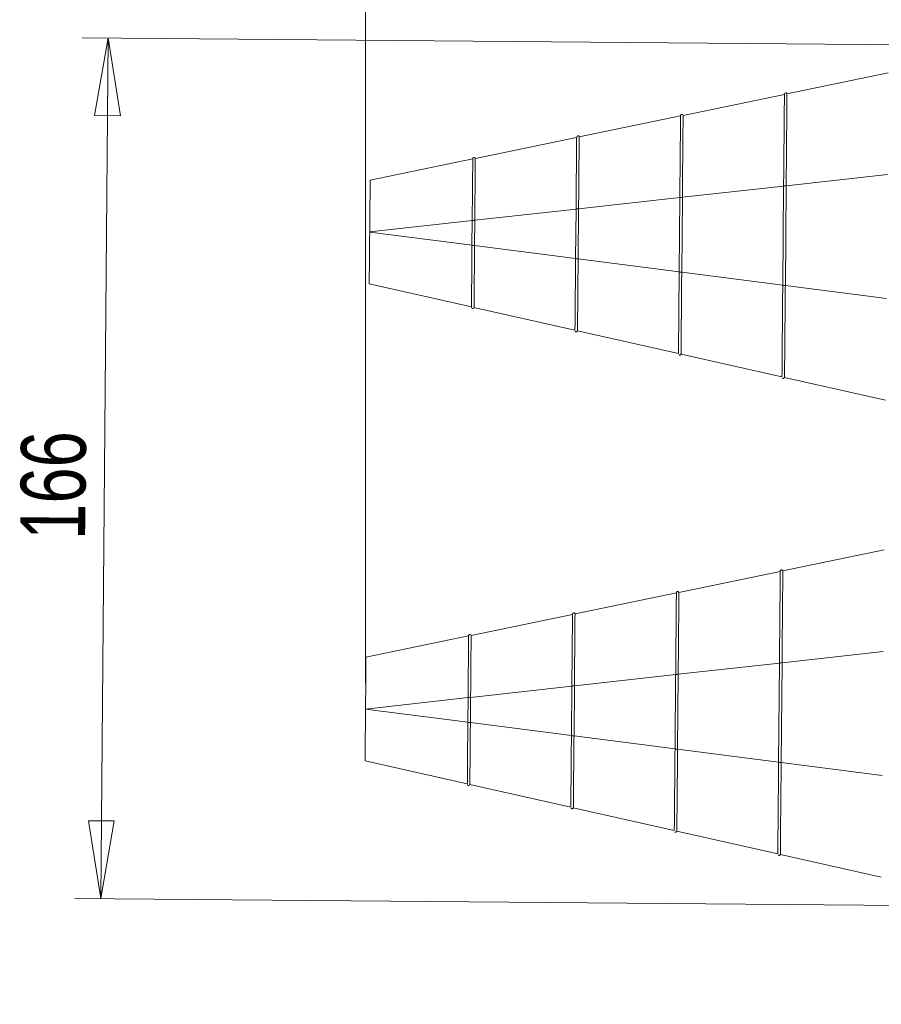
# Model space of a CAD drawing. Header units: millimetres. Extents: x 0 to 2100, y 0 to 1485.
# Tile 52 of 65: x 973 to 1139, y 284 to 474. Entities that reach past the tile are written whole.
import ezdxf

# ---------------------------------------------------------------- set-up
doc = ezdxf.new("R2010")
doc.units = ezdxf.units.MM
doc.header["$LTSCALE"] = 5
doc.styles.add('SLDTEXTSTYLE1', font='TXT', dxfattribs={"width": 0.75})
doc.dimstyles.new('SLDDIMSTYLE0', dxfattribs={"dimtxt": 12.5, "dimasz": 15, "dimexe": 0, "dimexo": 0.0625, "dimgap": 3.125, "dimtad": 1, "dimdec": 0, "dimrnd": 1e-09, "dimzin": 12, "dimdsep": 46, "dimtxsty": 'SLDTEXTSTYLE1', "dimblk1": 'CLOSED', "dimblk2": 'CLOSED', "dimsah": 1, "dimcen": 0.09, "dimadec": 0, "dimazin": 3, "dimtfac": 1, "dimtofl": 0, "dimtmove": 0, "dimatfit": 3, "dimldrblk": 'CLOSED', "dimfxl": 0, "dimfrac": 2, "dimtolj": 1, "dimtzin": 12, "dimarcsym": 0})

# ---------------------------------------------------------------- blocks, each defined once
blk = doc.blocks.new('_CLOSED')
at = {"color": 0, "linetype": 'ByBlock', "lineweight": -2}
for p, q in [((-1, 0.166667), (0, 0)), ((-1, 0.166667), (-1, -0.166667)), ((0, 0), (-1, -0.166667)), ((0, 0), (-1, 0))]:
    blk.add_line(p, q, dxfattribs=at)
blk = doc.blocks.new('_D_1')
at = {"color": 7, "linetype": 'Continuous', "lineweight": 0}
for p, q in [((1039.24, 346.43), (1039.24, 589.59)), ((1743.54, 289.48), (1743.54, 589.59)), ((1743.54, 584.59), (1039.24, 584.59))]:
    blk.add_line(p, q, dxfattribs=at)
at = {"color": 7, "linetype": 'Continuous', "lineweight": 0, "xscale": 15, "yscale": 15, "rotation": 180.0000000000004}
blk.add_blockref('_CLOSED', (1039.24, 584.59), dxfattribs=at)
at = {"color": 7, "linetype": 'Continuous', "lineweight": 0, "xscale": 15, "yscale": 15}
blk.add_blockref('_CLOSED', (1743.54, 584.59), dxfattribs=at)
at = {"color": 7, "linetype": 'Continuous', "lineweight": 0, "insert": (1377.54, 600.7), "char_height": 12.5, "attachment_point": 1, "style": 'SLDTEXTSTYLE1'}
blk.add_mtext('704', dxfattribs=at)
blk = doc.blocks.new('_D_2')
at = {"color": 7, "linetype": 'Continuous', "lineweight": 0}
for p, q in [((1160.36, 469.37), (984.61, 470.9)), ((988.16, 304.87), (989.61, 470.86)), ((1158.92, 303.38), (983.16, 304.91))]:
    blk.add_line(p, q, dxfattribs=at)
at = {"color": 7, "linetype": 'Continuous', "lineweight": 0, "xscale": 15, "yscale": 15}
for p, rotation in [((989.61, 470.86), 89.50000000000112), ((988.16, 304.87), 269.5000000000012)]:
    blk.add_blockref('_CLOSED', p, dxfattribs=dict(at, rotation=rotation))
at = {"color": 7, "linetype": 'Continuous', "lineweight": 0, "insert": (972.65, 374.15), "char_height": 12.5, "attachment_point": 1, "rotation": 89.5, "style": 'SLDTEXTSTYLE1'}
blk.add_mtext('166', dxfattribs=at)

msp = doc.modelspace()

# ---------------------------------------------------------------- linework, layer by layer
at = {"color": 7, "linetype": 'Continuous', "lineweight": 15}
for p, q in [((1140.07, 464.09), (1120.53, 460.05)), ((1120.04, 459.95), (1100.49, 455.9)), ((1120.53, 460.05), (1120.53, 460.05)), ((1100, 455.8), (1080.45, 451.76)), ((1100.49, 455.9), (1100.49, 455.9)), ((1079.96, 451.66), (1060.42, 447.61)), ((1080.45, 451.76), (1080.45, 451.76)), ((1059.93, 447.51), (1040.13, 443.42)), ((1060.42, 447.61), (1060.42, 447.61)), ((1060.42, 447.61), (1060.42, 447.61)), ((1139.9, 444.52), (1120.38, 442.35)), ((1119.88, 442.29), (1100.36, 440.13)), ((1119.88, 442.32), (1119.71, 423.12)), ((1120.38, 442.32), (1120.21, 423.11)), ((1120.38, 442.35), (1120.38, 442.32)), ((1099.86, 440.07), (1080.34, 437.9)), ((1099.86, 440.1), (1099.73, 425.69)), ((1100.36, 440.1), (1100.23, 425.69)), ((1100.36, 440.13), (1100.36, 440.1)), ((1079.84, 437.85), (1060.32, 435.68)), ((1079.84, 437.88), (1079.75, 428.26)), ((1080.34, 437.87), (1080.25, 428.26)), ((1080.34, 437.9), (1080.34, 437.87)), ((1059.82, 435.62), (1040.05, 433.43)), ((1059.82, 435.65), (1059.77, 430.84)), ((1060.27, 430.83), (1060.32, 435.65)), ((1060.32, 435.65), (1060.32, 435.68)), ((1040.05, 433.41), (1040.05, 433.43)), ((1059.78, 430.87), (1040.05, 433.41)), ((1060.27, 430.8), (1060.27, 430.83)), ((1079.75, 428.29), (1060.27, 430.8)), ((1080.25, 428.26), (1080.25, 428.23)), ((1099.73, 425.72), (1080.25, 428.23)), ((1100.23, 425.69), (1100.23, 425.66)), ((1119.71, 423.15), (1100.23, 425.66)), ((1059.68, 418.98), (1039.96, 423.42)), ((1120.21, 423.11), (1120.21, 423.08)), ((1139.69, 420.58), (1120.21, 423.08)), ((1079.64, 414.48), (1060.16, 418.87)), ((1060.16, 418.87), (1060.16, 418.87)), ((1060.16, 418.87), (1060.16, 418.87)), ((1079.64, 414.48), (1079.64, 414.48)), ((1099.6, 409.99), (1080.13, 414.37)), ((1080.13, 414.37), (1080.13, 414.37)), ((1099.6, 409.99), (1099.6, 409.99)), ((1119.56, 405.5), (1100.09, 409.88)), ((1100.09, 409.88), (1100.09, 409.88)), ((1119.56, 405.5), (1119.56, 405.5)), ((1139.52, 401), (1120.05, 405.39)), ((1120.05, 405.39), (1120.05, 405.39)), ((1139.27, 372.1), (1119.72, 368.05)), ((1119.23, 367.95), (1099.69, 363.91)), ((1119.72, 368.05), (1119.72, 368.05)), ((1099.2, 363.81), (1079.65, 359.76)), ((1099.69, 363.91), (1099.69, 363.91)), ((1079.16, 359.66), (1059.61, 355.62)), ((1079.65, 359.76), (1079.65, 359.76)), ((1059.12, 355.52), (1039.33, 351.42)), ((1059.61, 355.62), (1059.61, 355.62)), ((1059.61, 355.62), (1059.61, 355.62)), ((1139.1, 352.52), (1119.57, 350.35)), ((1119.08, 350.3), (1099.55, 348.13)), ((1119.07, 350.33), (1118.91, 331.12)), ((1119.57, 350.32), (1119.41, 331.12)), ((1119.57, 350.35), (1119.57, 350.32)), ((1099.06, 348.07), (1079.53, 345.91)), ((1099.05, 348.1), (1098.93, 333.69)), ((1099.55, 348.1), (1099.43, 333.69)), ((1099.55, 348.13), (1099.55, 348.1)), ((1079.04, 345.85), (1059.51, 343.68)), ((1079.03, 345.88), (1078.95, 336.27)), ((1079.53, 345.88), (1079.45, 336.26)), ((1079.53, 345.91), (1079.53, 345.88)), ((1059.02, 343.63), (1039.24, 341.43)), ((1059.01, 343.66), (1058.97, 338.84)), ((1059.47, 338.84), (1059.51, 343.65)), ((1059.51, 343.65), (1059.51, 343.68)), ((1039.24, 341.41), (1039.24, 341.43)), ((1058.97, 338.87), (1039.24, 341.41)), ((1059.47, 338.81), (1059.47, 338.84)), ((1078.95, 336.3), (1059.47, 338.81)), ((1079.45, 336.26), (1079.45, 336.23)), ((1098.93, 333.72), (1079.45, 336.23)), ((1099.43, 333.69), (1099.43, 333.66)), ((1118.91, 331.15), (1099.43, 333.66)), ((1058.87, 326.98), (1039.16, 331.42)), ((1119.41, 331.12), (1119.41, 331.09)), ((1138.89, 328.58), (1119.41, 331.09)), ((1078.84, 322.49), (1059.36, 326.87)), ((1059.36, 326.87), (1059.36, 326.87)), ((1059.36, 326.87), (1059.36, 326.87)), ((1078.84, 322.49), (1078.84, 322.49)), ((1098.8, 317.99), (1079.32, 322.38)), ((1079.32, 322.38), (1079.32, 322.38)), ((1098.8, 317.99), (1098.8, 317.99)), ((1118.76, 313.5), (1099.28, 317.88)), ((1099.28, 317.88), (1099.28, 317.88)), ((1118.76, 313.5), (1118.76, 313.5)), ((1138.72, 309), (1119.25, 313.39)), ((1119.25, 313.39), (1119.25, 313.39)), ((1138.72, 309), (1138.72, 309))]:
    msp.add_line(p, q, dxfattribs=at)
at = {"color": 8, "linetype": 'Continuous', "lineweight": 15}
for p, q in [((1120.38, 442.32), (1119.88, 442.32)), ((1100.36, 440.1), (1099.86, 440.1)), ((1080.34, 437.87), (1079.84, 437.88)), ((1059.82, 435.65), (1060.32, 435.65)), ((1059.77, 430.84), (1060.27, 430.83)), ((1080.25, 428.26), (1079.75, 428.26)), ((1100.23, 425.69), (1099.73, 425.69)), ((1120.21, 423.11), (1119.71, 423.12)), ((1119.57, 350.32), (1119.07, 350.33)), ((1099.55, 348.1), (1099.05, 348.1)), ((1079.53, 345.88), (1079.03, 345.88)), ((1059.01, 343.66), (1059.51, 343.65)), ((1058.97, 338.84), (1059.47, 338.84)), ((1079.45, 336.26), (1078.95, 336.27)), ((1099.43, 333.69), (1098.93, 333.69)), ((1119.41, 331.12), (1118.91, 331.12))]:
    msp.add_line(p, q, dxfattribs=at)
at = {"color": 7, "linetype": 'Continuous', "lineweight": 15}
for centre, start, end in [((1120.28, 460), 11.6886, 191.6887), ((1100.24, 455.85), 11.6886, 191.6887), ((1080.21, 451.71), 11.6886, 191.6887), ((1060.17, 447.56), 11.6886, 191.6887), ((1059.92, 418.92), 167.3113, 347.3114), ((1119.48, 368), 11.6886, 191.6887), ((1099.44, 363.86), 11.6886, 191.6887), ((1079.4, 359.71), 11.6886, 191.6887), ((1059.37, 355.57), 11.6886, 191.6887), ((1059.12, 326.93), 167.3113, 347.3114)]:
    msp.add_arc(centre, 0.25, start, end, dxfattribs=at)
for points, knots in [([(1120.04, 459.95), (1120.04, 459.94), (1120.04, 459.94), (1120.04, 459.9), (1120.04, 459.82), (1120.03, 459.73), (1120.03, 459.58), (1120.03, 459.32), (1120.03, 458.96), (1120.02, 458.59), (1120.02, 458.33), (1120.02, 457.97), (1120.01, 457.48), (1120.01, 456.95), (1120, 456.37), (1120, 455.75), (1119.99, 455.09), (1119.99, 454.38), (1119.98, 453.63), (1119.97, 452.85), (1119.97, 452.18), (1119.96, 451.62), (1119.96, 451.05), (1119.95, 450.32), (1119.94, 449.42), (1119.94, 448.73), (1119.93, 448.03), (1119.92, 447.32), (1119.91, 446.36), (1119.91, 445.39), (1119.89, 444.05), (1119.88, 443.02), (1119.88, 442.32)], [0, 0, 0, 0, 0.013433, 0.0495108, 0.0675444, 0.1036223, 0.1216559, 0.1577338, 0.2299753, 0.2480089, 0.2660425, 0.3021203, 0.338198, 0.374276, 0.410354, 0.4464317, 0.4825095, 0.5185876, 0.5546655, 0.5907432, 0.6268211, 0.6448547, 0.6628883, 0.6989661, 0.7350438, 0.7711218, 0.780138, 0.8162158, 0.8522936, 0.8883715, 0.9244495, 1, 1, 1, 1]), ([(1120.34, 460.24), (1120.32, 460.24), (1120.29, 460.25), (1120.24, 460.25), (1120.19, 460.23), (1120.17, 460.22), (1120.16, 460.22)], [0, 0, 0, 0, 0.207269, 0.465425, 0.754988, 1, 1, 1, 1]), ([(1120.38, 442.35), (1120.38, 442.51), (1120.38, 443.33), (1120.4, 444.81), (1120.41, 446.76), (1120.43, 448.67), (1120.45, 450.49), (1120.46, 452.48), (1120.48, 454.16), (1120.49, 455.52), (1120.5, 456.77), (1120.51, 457.83), (1120.52, 458.87), (1120.52, 459.55), (1120.53, 459.97), (1120.53, 460.05), (1120.53, 460.05), (1120.53, 460.05)], [0, 0, 0, 0, 0.016818, 0.08849, 0.160163, 0.231834, 0.303507, 0.375179, 0.480935, 0.533676, 0.586417, 0.692105, 0.744811, 0.850499, 0.92434, 0.999652, 1, 1, 1, 1]), ([(1100, 455.8), (1100, 455.8), (1100, 455.8), (1100, 455.76), (1100, 455.7), (1100, 455.61), (1100, 455.49), (1100, 455.31), (1099.99, 455.03), (1099.99, 454.75), (1099.99, 454.43), (1099.98, 454.07), (1099.98, 453.59), (1099.98, 453.15), (1099.97, 452.67), (1099.97, 452.15), (1099.96, 451.49), (1099.96, 450.9), (1099.95, 450.29), (1099.94, 449.65), (1099.94, 448.97), (1099.93, 448.42), (1099.93, 447.85), (1099.92, 447.12), (1099.91, 446.37), (1099.91, 445.75), (1099.9, 445.13), (1099.9, 444.34), (1099.89, 443.53), (1099.88, 442.72), (1099.87, 441.63), (1099.86, 440.7), (1099.86, 440.1)], [0, 0, 0, 0, 0.014394, 0.034659, 0.075204, 0.09547, 0.115735, 0.15628, 0.196825, 0.237371, 0.257636, 0.298181, 0.338726, 0.379272, 0.399537, 0.440082, 0.480627, 0.521173, 0.541438, 0.581983, 0.622528, 0.642794, 0.663059, 0.703604, 0.744149, 0.764414, 0.784679, 0.825225, 0.86577, 0.886035, 0.92658, 1, 1, 1, 1]), ([(1100.3, 456.1), (1100.29, 456.1), (1100.25, 456.1), (1100.2, 456.1), (1100.15, 456.09), (1100.12, 456.07), (1100.11, 456.06), (1100.1, 456.06)], [0, 0, 0, 0, 0.177215, 0.398494, 0.642288, 0.919681, 1, 1, 1, 1]), ([(1100.36, 440.13), (1100.36, 440.28), (1100.36, 441.1), (1100.38, 442.58), (1100.39, 444.21), (1100.4, 445.79), (1100.42, 447.31), (1100.43, 449.03), (1100.44, 450.61), (1100.46, 452.02), (1100.47, 453.24), (1100.48, 454.25), (1100.48, 455.03), (1100.49, 455.55), (1100.49, 455.84), (1100.49, 455.9), (1100.49, 455.9), (1100.49, 455.9)], [0, 0, 0, 0, 0.018866, 0.099293, 0.179721, 0.219875, 0.300304, 0.380731, 0.461159, 0.541587, 0.622014, 0.702443, 0.78287, 0.863298, 0.930856, 0.999653, 1, 1, 1, 1]), ([(1080.26, 451.95), (1080.25, 451.95), (1080.22, 451.96), (1080.17, 451.96), (1080.12, 451.94), (1080.07, 451.92), (1080.04, 451.89), (1080.03, 451.88), (1080.03, 451.88)], [0, 0, 0, 0, 0.126778, 0.286114, 0.458515, 0.650085, 0.871064, 1, 1, 1, 1]), ([(1079.96, 451.65), (1079.96, 451.65), (1079.96, 451.65), (1079.96, 451.62), (1079.96, 451.56), (1079.96, 451.48), (1079.96, 451.34), (1079.96, 451.17), (1079.96, 450.92), (1079.95, 450.68), (1079.95, 450.43), (1079.95, 450.07), (1079.94, 449.65), (1079.94, 449.29), (1079.94, 448.91), (1079.93, 448.4), (1079.93, 447.84), (1079.92, 447.25), (1079.92, 446.75), (1079.91, 446.23), (1079.91, 445.7), (1079.9, 445.14), (1079.9, 444.57), (1079.89, 443.98), (1079.89, 443.38), (1079.88, 442.84), (1079.88, 442.3), (1079.87, 441.59), (1079.86, 440.78), (1079.86, 439.97), (1079.85, 439.05), (1079.84, 438.3), (1079.84, 437.88)], [0, 0, 0, 0, 0.013168, 0.036353, 0.059538, 0.105931, 0.117523, 0.163916, 0.210309, 0.233494, 0.25668, 0.303073, 0.349466, 0.372651, 0.395836, 0.442229, 0.488622, 0.511808, 0.558201, 0.581386, 0.604571, 0.650965, 0.67415, 0.697335, 0.743728, 0.766913, 0.778505, 0.824898, 0.871291, 0.894476, 0.940869, 1, 1, 1, 1]), ([(1080.34, 437.9), (1080.34, 438.06), (1080.34, 438.88), (1080.36, 440.36), (1080.37, 441.98), (1080.38, 443.53), (1080.4, 445.02), (1080.41, 446.66), (1080.42, 448.12), (1080.43, 449.37), (1080.44, 450.38), (1080.45, 451.15), (1080.45, 451.64), (1080.45, 451.76), (1080.45, 451.76), (1080.45, 451.76)], [0, 0, 0, 0, 0.021488, 0.113145, 0.204803, 0.250543, 0.3422, 0.43386, 0.525517, 0.617174, 0.708833, 0.800491, 0.898326, 0.999354, 1, 1, 1, 1]), ([(1059.82, 435.65), (1059.82, 435.82), (1059.82, 436.32), (1059.83, 436.98), (1059.84, 437.8), (1059.84, 438.45), (1059.85, 439.25), (1059.86, 439.87), (1059.86, 440.64), (1059.87, 441.16), (1059.87, 441.66), (1059.88, 442.01), (1059.88, 442.43), (1059.88, 442.96), (1059.89, 443.47), (1059.89, 443.96), (1059.9, 444.42), (1059.9, 444.85), (1059.91, 445.25), (1059.91, 445.63), (1059.91, 445.97), (1059.91, 446.28), (1059.92, 446.56), (1059.92, 446.87), (1059.92, 447.11), (1059.92, 447.24), (1059.92, 447.32), (1059.92, 447.39), (1059.93, 447.45), (1059.93, 447.5), (1059.93, 447.51), (1059.93, 447.51)], [0, 0, 0, 0, 0.026674, 0.080057, 0.106732, 0.160115, 0.18679, 0.240173, 0.266847, 0.32023, 0.333565, 0.360239, 0.386914, 0.413588, 0.466971, 0.493645, 0.520319, 0.573703, 0.600377, 0.627051, 0.680435, 0.707109, 0.733783, 0.787167, 0.84055, 0.867224, 0.880559, 0.907233, 0.933908, 0.960582, 1, 1, 1, 1]), ([(1060.42, 447.61), (1060.42, 447.61), (1060.42, 447.6), (1060.41, 447.5), (1060.41, 447.16), (1060.41, 446.44), (1060.4, 445.41), (1060.39, 444.12), (1060.37, 442.6), (1060.36, 440.88), (1060.34, 438.59), (1060.33, 436.8), (1060.32, 435.68)], [0, 0, 0, 0, 0.0265573, 0.0797062, 0.1855857, 0.2913889, 0.3971904, 0.5029908, 0.6087933, 0.7145981, 0.820387, 1, 1, 1, 1]), ([(1059.68, 418.98), (1059.68, 418.98), (1059.68, 418.99), (1059.68, 419.04), (1059.68, 419.17), (1059.68, 419.3), (1059.68, 419.48), (1059.68, 419.69), (1059.69, 419.99), (1059.69, 420.32), (1059.69, 420.61), (1059.69, 420.82), (1059.69, 421.1), (1059.7, 421.49), (1059.7, 421.91), (1059.71, 422.37), (1059.71, 422.84), (1059.71, 423.34), (1059.72, 423.87), (1059.72, 424.28), (1059.73, 424.84), (1059.73, 425.42), (1059.74, 426.17), (1059.74, 426.94), (1059.75, 427.73), (1059.75, 428.3), (1059.76, 428.71), (1059.76, 429.11), (1059.77, 429.61), (1059.77, 430.18), (1059.77, 430.59), (1059.78, 430.84)], [0, 0, 0, 0, 0.026674, 0.080058, 0.106732, 0.160115, 0.18679, 0.213464, 0.266848, 0.320231, 0.333566, 0.36024, 0.386914, 0.413588, 0.466971, 0.493645, 0.52032, 0.573703, 0.600377, 0.627051, 0.653726, 0.707109, 0.733783, 0.787167, 0.84055, 0.867224, 0.880559, 0.907233, 0.933908, 0.960582, 1, 1, 1, 1]), ([(1060.27, 430.8), (1060.27, 430.65), (1060.27, 430.16), (1060.26, 429.01), (1060.24, 427.39), (1060.23, 425.53), (1060.21, 423.83), (1060.2, 422.31), (1060.18, 421.03), (1060.18, 420.01), (1060.17, 419.13), (1060.16, 418.87), (1060.16, 418.87), (1060.16, 418.87)], [0, 0, 0, 0, 0.024964, 0.078113, 0.183973, 0.289761, 0.395547, 0.501332, 0.60712, 0.71291, 0.818698, 0.998504, 1, 1, 1, 1]), ([(1079.75, 428.26), (1079.75, 428.1), (1079.75, 427.77), (1079.75, 427.27), (1079.74, 426.61), (1079.74, 426.04), (1079.73, 425.3), (1079.72, 424.58), (1079.72, 423.79), (1079.71, 423.17), (1079.71, 422.56), (1079.7, 421.81), (1079.69, 421.09), (1079.69, 420.54), (1079.68, 419.99), (1079.68, 419.34), (1079.67, 418.73), (1079.67, 418.15), (1079.67, 417.71), (1079.66, 417.2), (1079.66, 416.81), (1079.66, 416.46), (1079.65, 416.21), (1079.65, 415.9), (1079.65, 415.62), (1079.65, 415.41), (1079.64, 415.21), (1079.64, 414.98), (1079.64, 414.79), (1079.64, 414.64), (1079.64, 414.54), (1079.64, 414.52), (1079.64, 414.52)], [0, 0, 0, 0, 0.023693, 0.047387, 0.07108, 0.11849, 0.130335, 0.177745, 0.225155, 0.248849, 0.272542, 0.319952, 0.367362, 0.391055, 0.414748, 0.462158, 0.509568, 0.533261, 0.580671, 0.604365, 0.651775, 0.675468, 0.699162, 0.722855, 0.770265, 0.793958, 0.805803, 0.853213, 0.900623, 0.924317, 0.971726, 1, 1, 1, 1]), ([(1080.13, 414.37), (1080.13, 414.38), (1080.13, 414.39), (1080.13, 414.55), (1080.13, 414.97), (1080.14, 415.55), (1080.14, 416.3), (1080.15, 417.45), (1080.17, 418.82), (1080.18, 420.39), (1080.2, 422.12), (1080.21, 424.01), (1080.23, 426.07), (1080.24, 427.5), (1080.25, 428.23)], [0, 0, 0, 0, 0.022859, 0.114516, 0.206174, 0.251913, 0.34357, 0.43523, 0.526887, 0.618543, 0.710202, 0.801861, 0.9, 1, 1, 1, 1]), ([(1099.73, 425.69), (1099.73, 425.53), (1099.73, 425.19), (1099.72, 424.53), (1099.72, 423.87), (1099.71, 423.22), (1099.71, 422.56), (1099.7, 421.75), (1099.69, 420.8), (1099.68, 420.02), (1099.68, 419.26), (1099.67, 418.51), (1099.66, 417.64), (1099.66, 416.94), (1099.65, 416.26), (1099.65, 415.61), (1099.64, 414.87), (1099.64, 414.29), (1099.63, 413.73), (1099.63, 413.21), (1099.62, 412.73), (1099.62, 412.37), (1099.62, 412.03), (1099.61, 411.63), (1099.61, 411.29), (1099.61, 411.04), (1099.61, 410.81), (1099.6, 410.56), (1099.6, 410.36), (1099.6, 410.2), (1099.6, 410.06), (1099.6, 410.04), (1099.6, 410.02)], [0, 0, 0, 0, 0.020629, 0.041259, 0.082533, 0.103163, 0.123792, 0.165067, 0.206341, 0.247616, 0.268245, 0.309519, 0.350794, 0.392068, 0.412698, 0.453972, 0.495246, 0.536521, 0.557151, 0.598425, 0.639699, 0.660329, 0.680958, 0.722232, 0.763507, 0.784136, 0.804766, 0.84604, 0.887314, 0.907944, 0.949218, 1, 1, 1, 1]), ([(1100.09, 409.88), (1100.09, 409.88), (1100.09, 409.89), (1100.09, 410.04), (1100.09, 410.4), (1100.1, 410.91), (1100.1, 411.58), (1100.11, 412.6), (1100.12, 413.83), (1100.14, 415.25), (1100.15, 416.83), (1100.17, 418.56), (1100.18, 420.39), (1100.2, 422.21), (1100.21, 423.98), (1100.22, 425.1), (1100.23, 425.66)], [0, 0, 0, 0, 0.020069, 0.100497, 0.180925, 0.221078, 0.301507, 0.381934, 0.462362, 0.54279, 0.623217, 0.703646, 0.784073, 0.8645, 0.932224, 1, 1, 1, 1]), ([(1119.71, 423.12), (1119.71, 422.95), (1119.71, 422.46), (1119.7, 421.79), (1119.69, 420.97), (1119.69, 420.31), (1119.68, 419.5), (1119.67, 418.37), (1119.66, 417.26), (1119.65, 416.33), (1119.65, 415.73), (1119.64, 414.98), (1119.63, 414.11), (1119.63, 413.27), (1119.62, 412.46), (1119.61, 411.69), (1119.61, 410.95), (1119.6, 410.25), (1119.6, 409.59), (1119.59, 408.97), (1119.59, 408.5), (1119.58, 408.14), (1119.58, 407.8), (1119.58, 407.4), (1119.57, 406.98), (1119.57, 406.67), (1119.57, 406.39), (1119.57, 406.14), (1119.57, 405.9), (1119.56, 405.71), (1119.56, 405.56), (1119.56, 405.54), (1119.56, 405.53)], [0, 0, 0, 0, 0.018347, 0.0550519, 0.0733989, 0.1101039, 0.1284509, 0.1651559, 0.238653, 0.2570001, 0.2753471, 0.3120519, 0.3487568, 0.3854619, 0.4221669, 0.4588717, 0.4955766, 0.5322817, 0.5689866, 0.6056914, 0.6423964, 0.6607435, 0.6790905, 0.7157953, 0.7525002, 0.7892053, 0.8075523, 0.8442572, 0.880962, 0.9176671, 0.9543721, 1, 1, 1, 1]), ([(1120.05, 405.39), (1120.05, 405.39), (1120.05, 405.39), (1120.05, 405.52), (1120.05, 405.91), (1120.06, 406.52), (1120.07, 407.34), (1120.08, 408.52), (1120.09, 409.85), (1120.1, 411.26), (1120.12, 412.77), (1120.13, 414.43), (1120.15, 416.64), (1120.17, 418.7), (1120.19, 421.02), (1120.2, 422.39), (1120.21, 423.08)], [0, 0, 0, 0, 0.017891, 0.089563, 0.161236, 0.232907, 0.30458, 0.376251, 0.482013, 0.534758, 0.587501, 0.693184, 0.745887, 0.851569, 0.925577, 1, 1, 1, 1]), ([(1079.7, 414.29), (1079.7, 414.27), (1079.71, 414.25), (1079.79, 414.19), (1079.89, 414.17), (1079.99, 414.2), (1080.07, 414.26), (1080.12, 414.33), (1080.13, 414.38), (1080.13, 414.4)], [0, 0, 0, 0, 0.213575, 0.416518, 0.580409, 0.716753, 0.830708, 0.924265, 1, 1, 1, 1]), ([(1099.68, 409.76), (1099.68, 409.75), (1099.69, 409.74), (1099.75, 409.7), (1099.85, 409.68), (1099.95, 409.7), (1100.03, 409.76), (1100.08, 409.84), (1100.09, 409.89), (1100.09, 409.91)], [0, 0, 0, 0, 0.04558, 0.302558, 0.505407, 0.669605, 0.803788, 0.912453, 1, 1, 1, 1]), ([(1119.65, 405.25), (1119.67, 405.24), (1119.71, 405.21), (1119.81, 405.18), (1119.91, 405.21), (1119.99, 405.27), (1120.04, 405.34), (1120.05, 405.39), (1120.05, 405.41)], [0, 0, 0, 0, 0.269519, 0.488647, 0.661915, 0.800536, 0.91125, 1, 1, 1, 1]), ([(1119.23, 367.95), (1119.23, 367.95), (1119.23, 367.94), (1119.23, 367.91), (1119.23, 367.82), (1119.23, 367.73), (1119.23, 367.58), (1119.23, 367.32), (1119.23, 366.97), (1119.22, 366.6), (1119.22, 366.33), (1119.22, 365.97), (1119.21, 365.49), (1119.21, 364.96), (1119.2, 364.38), (1119.2, 363.75), (1119.19, 363.09), (1119.18, 362.38), (1119.18, 361.64), (1119.17, 360.86), (1119.16, 360.18), (1119.16, 359.62), (1119.15, 359.05), (1119.15, 358.33), (1119.14, 357.43), (1119.13, 356.74), (1119.13, 356.04), (1119.12, 355.33), (1119.11, 354.37), (1119.1, 353.39), (1119.09, 352.05), (1119.08, 351.02), (1119.08, 350.33)], [0, 0, 0, 0, 0.013433, 0.0495108, 0.0675444, 0.1036223, 0.1216559, 0.1577338, 0.2299753, 0.2480089, 0.2660425, 0.3021203, 0.338198, 0.374276, 0.410354, 0.4464317, 0.4825095, 0.5185876, 0.5546655, 0.5907432, 0.6268211, 0.6448547, 0.6628883, 0.6989661, 0.7350438, 0.7711218, 0.780138, 0.8162158, 0.8522936, 0.8883715, 0.9244495, 1, 1, 1, 1]), ([(1119.54, 368.24), (1119.52, 368.25), (1119.49, 368.25), (1119.44, 368.25), (1119.39, 368.24), (1119.37, 368.23), (1119.36, 368.22)], [0, 0, 0, 0, 0.207269, 0.465425, 0.754988, 1, 1, 1, 1]), ([(1119.57, 350.35), (1119.57, 350.51), (1119.58, 351.33), (1119.59, 352.81), (1119.61, 354.77), (1119.63, 356.67), (1119.64, 358.49), (1119.66, 360.48), (1119.67, 362.16), (1119.69, 363.53), (1119.7, 364.77), (1119.7, 365.83), (1119.71, 366.88), (1119.72, 367.55), (1119.72, 367.97), (1119.72, 368.05), (1119.72, 368.05), (1119.72, 368.05)], [0, 0, 0, 0, 0.0168183, 0.0884901, 0.1601627, 0.2318342, 0.303507, 0.3751787, 0.4809346, 0.5336761, 0.5864168, 0.6921046, 0.7448106, 0.8504986, 0.9243398, 0.9996516, 1, 1, 1, 1]), ([(1099.2, 363.8), (1099.2, 363.8), (1099.2, 363.8), (1099.2, 363.77), (1099.2, 363.71), (1099.2, 363.61), (1099.19, 363.5), (1099.19, 363.31), (1099.19, 363.04), (1099.19, 362.75), (1099.18, 362.43), (1099.18, 362.08), (1099.18, 361.6), (1099.17, 361.15), (1099.17, 360.67), (1099.16, 360.16), (1099.16, 359.5), (1099.15, 358.91), (1099.15, 358.29), (1099.14, 357.65), (1099.14, 356.98), (1099.13, 356.42), (1099.13, 355.85), (1099.12, 355.12), (1099.11, 354.37), (1099.11, 353.75), (1099.1, 353.13), (1099.09, 352.34), (1099.09, 351.54), (1099.08, 350.72), (1099.07, 349.64), (1099.06, 348.71), (1099.06, 348.1)], [0, 0, 0, 0, 0.0143942, 0.0346592, 0.0752045, 0.0954696, 0.1157346, 0.1562801, 0.1968253, 0.2373707, 0.2576358, 0.2981811, 0.3387263, 0.3792718, 0.3995369, 0.4400821, 0.4806273, 0.5211729, 0.541438, 0.5819831, 0.6225284, 0.6427936, 0.6630586, 0.7036039, 0.7441491, 0.7644142, 0.7846793, 0.8252246, 0.8657698, 0.8860349, 0.9265803, 1, 1, 1, 1]), ([(1099.5, 364.1), (1099.48, 364.1), (1099.45, 364.11), (1099.4, 364.1), (1099.35, 364.09), (1099.32, 364.07), (1099.3, 364.06), (1099.3, 364.06)], [0, 0, 0, 0, 0.177215, 0.398494, 0.642288, 0.919681, 1, 1, 1, 1]), ([(1099.55, 348.13), (1099.55, 348.29), (1099.56, 349.11), (1099.57, 350.59), (1099.59, 352.21), (1099.6, 353.79), (1099.61, 355.32), (1099.63, 357.04), (1099.64, 358.61), (1099.65, 360.02), (1099.66, 361.24), (1099.67, 362.25), (1099.68, 363.04), (1099.68, 363.56), (1099.69, 363.85), (1099.69, 363.91), (1099.69, 363.91), (1099.69, 363.91)], [0, 0, 0, 0, 0.018866, 0.099293, 0.179721, 0.219875, 0.300304, 0.380731, 0.461159, 0.541587, 0.622014, 0.702443, 0.78287, 0.863298, 0.930856, 0.999653, 1, 1, 1, 1]), ([(1079.16, 359.66), (1079.16, 359.66), (1079.16, 359.65), (1079.16, 359.63), (1079.16, 359.57), (1079.16, 359.48), (1079.16, 359.34), (1079.16, 359.17), (1079.15, 358.92), (1079.15, 358.69), (1079.15, 358.43), (1079.15, 358.07), (1079.14, 357.66), (1079.14, 357.29), (1079.14, 356.91), (1079.13, 356.4), (1079.13, 355.84), (1079.12, 355.25), (1079.12, 354.75), (1079.11, 354.23), (1079.11, 353.7), (1079.1, 353.15), (1079.1, 352.57), (1079.09, 351.99), (1079.09, 351.39), (1079.08, 350.85), (1079.08, 350.3), (1079.07, 349.59), (1079.06, 348.79), (1079.05, 347.97), (1079.05, 347.06), (1079.04, 346.3), (1079.04, 345.88)], [0, 0, 0, 0, 0.013168, 0.036353, 0.059538, 0.105931, 0.117523, 0.163916, 0.210309, 0.233494, 0.25668, 0.303073, 0.349466, 0.372651, 0.395836, 0.442229, 0.488622, 0.511808, 0.558201, 0.581386, 0.604571, 0.650965, 0.67415, 0.697335, 0.743728, 0.766913, 0.778505, 0.824898, 0.871291, 0.894476, 0.940869, 1, 1, 1, 1]), ([(1079.46, 359.95), (1079.45, 359.96), (1079.41, 359.96), (1079.36, 359.96), (1079.31, 359.95), (1079.27, 359.92), (1079.24, 359.9), (1079.23, 359.88), (1079.23, 359.88)], [0, 0, 0, 0, 0.126778, 0.286114, 0.458515, 0.650085, 0.871064, 1, 1, 1, 1]), ([(1079.53, 345.91), (1079.53, 346.06), (1079.54, 346.88), (1079.55, 348.36), (1079.57, 349.98), (1079.58, 351.54), (1079.59, 353.02), (1079.61, 354.66), (1079.62, 356.12), (1079.63, 357.37), (1079.64, 358.38), (1079.64, 359.15), (1079.65, 359.64), (1079.65, 359.76), (1079.65, 359.76), (1079.65, 359.76)], [0, 0, 0, 0, 0.021488, 0.113145, 0.204803, 0.250543, 0.3422, 0.43386, 0.525517, 0.617174, 0.708833, 0.800491, 0.898326, 0.999354, 1, 1, 1, 1]), ([(1059.02, 343.66), (1059.02, 343.82), (1059.02, 344.32), (1059.03, 344.98), (1059.03, 345.8), (1059.04, 346.45), (1059.05, 347.25), (1059.05, 347.88), (1059.06, 348.64), (1059.07, 349.16), (1059.07, 349.66), (1059.07, 350.02), (1059.08, 350.43), (1059.08, 350.97), (1059.09, 351.48), (1059.09, 351.96), (1059.09, 352.42), (1059.1, 352.86), (1059.1, 353.26), (1059.11, 353.64), (1059.11, 353.98), (1059.11, 354.28), (1059.11, 354.57), (1059.12, 354.87), (1059.12, 355.11), (1059.12, 355.24), (1059.12, 355.32), (1059.12, 355.39), (1059.12, 355.45), (1059.12, 355.5), (1059.12, 355.51), (1059.12, 355.52)], [0, 0, 0, 0, 0.026674, 0.080057, 0.106732, 0.160115, 0.18679, 0.240173, 0.266847, 0.32023, 0.333565, 0.360239, 0.386914, 0.413588, 0.466971, 0.493645, 0.520319, 0.573703, 0.600377, 0.627051, 0.680435, 0.707109, 0.733783, 0.787167, 0.84055, 0.867224, 0.880559, 0.907233, 0.933908, 0.960582, 1, 1, 1, 1]), ([(1059.61, 355.62), (1059.61, 355.61), (1059.61, 355.61), (1059.61, 355.51), (1059.61, 355.17), (1059.6, 354.44), (1059.59, 353.42), (1059.58, 352.12), (1059.57, 350.6), (1059.56, 348.88), (1059.54, 346.6), (1059.52, 344.81), (1059.51, 343.68)], [0, 0, 0, 0, 0.026557, 0.079706, 0.185586, 0.291389, 0.39719, 0.502991, 0.608793, 0.714598, 0.820387, 1, 1, 1, 1]), ([(1058.87, 326.98), (1058.87, 326.98), (1058.87, 326.99), (1058.87, 327.05), (1058.88, 327.17), (1058.88, 327.31), (1058.88, 327.49), (1058.88, 327.69), (1058.88, 328), (1058.89, 328.33), (1058.89, 328.61), (1058.89, 328.83), (1058.89, 329.1), (1058.9, 329.49), (1058.9, 329.92), (1058.9, 330.37), (1058.91, 330.84), (1058.91, 331.34), (1058.91, 331.87), (1058.92, 332.28), (1058.92, 332.84), (1058.93, 333.42), (1058.93, 334.17), (1058.94, 334.94), (1058.95, 335.74), (1058.95, 336.3), (1058.96, 336.71), (1058.96, 337.12), (1058.96, 337.61), (1058.97, 338.18), (1058.97, 338.6), (1058.97, 338.84)], [0, 0, 0, 0, 0.026674, 0.080058, 0.106732, 0.160115, 0.18679, 0.213464, 0.266848, 0.320231, 0.333566, 0.36024, 0.386914, 0.413588, 0.466971, 0.493645, 0.52032, 0.573703, 0.600377, 0.627051, 0.653726, 0.707109, 0.733783, 0.787167, 0.84055, 0.867224, 0.880559, 0.907233, 0.933908, 0.960582, 1, 1, 1, 1]), ([(1059.47, 338.81), (1059.47, 338.65), (1059.46, 338.16), (1059.45, 337.02), (1059.44, 335.39), (1059.42, 333.54), (1059.41, 331.83), (1059.39, 330.31), (1059.38, 329.03), (1059.37, 328.02), (1059.36, 327.13), (1059.36, 326.87), (1059.36, 326.87), (1059.36, 326.87)], [0, 0, 0, 0, 0.024964, 0.078113, 0.183973, 0.289761, 0.395547, 0.501332, 0.60712, 0.71291, 0.818698, 0.998504, 1, 1, 1, 1]), ([(1078.95, 336.27), (1078.95, 336.1), (1078.95, 335.77), (1078.94, 335.27), (1078.94, 334.61), (1078.93, 334.04), (1078.93, 333.31), (1078.92, 332.58), (1078.91, 331.79), (1078.91, 331.17), (1078.9, 330.56), (1078.9, 329.81), (1078.89, 329.09), (1078.89, 328.54), (1078.88, 328), (1078.88, 327.35), (1078.87, 326.73), (1078.87, 326.15), (1078.86, 325.71), (1078.86, 325.2), (1078.86, 324.82), (1078.85, 324.47), (1078.85, 324.22), (1078.85, 323.91), (1078.85, 323.63), (1078.84, 323.41), (1078.84, 323.21), (1078.84, 322.98), (1078.84, 322.79), (1078.84, 322.64), (1078.84, 322.54), (1078.84, 322.53), (1078.84, 322.52)], [0, 0, 0, 0, 0.023693, 0.047387, 0.07108, 0.11849, 0.130335, 0.177745, 0.225155, 0.248849, 0.272542, 0.319952, 0.367362, 0.391055, 0.414748, 0.462158, 0.509568, 0.533261, 0.580671, 0.604365, 0.651775, 0.675468, 0.699162, 0.722855, 0.770265, 0.793958, 0.805803, 0.853213, 0.900623, 0.924317, 0.971726, 1, 1, 1, 1]), ([(1079.32, 322.38), (1079.32, 322.38), (1079.32, 322.39), (1079.32, 322.56), (1079.33, 322.97), (1079.33, 323.55), (1079.34, 324.31), (1079.35, 325.45), (1079.36, 326.83), (1079.38, 328.39), (1079.39, 330.12), (1079.41, 332.02), (1079.43, 334.07), (1079.44, 335.51), (1079.45, 336.23)], [0, 0, 0, 0, 0.022859, 0.114516, 0.206174, 0.251913, 0.34357, 0.43523, 0.526887, 0.618543, 0.710202, 0.801861, 0.9, 1, 1, 1, 1]), ([(1098.93, 333.69), (1098.93, 333.53), (1098.93, 333.2), (1098.92, 332.54), (1098.91, 331.87), (1098.91, 331.22), (1098.9, 330.57), (1098.9, 329.76), (1098.89, 328.8), (1098.88, 328.02), (1098.88, 327.26), (1098.87, 326.51), (1098.86, 325.64), (1098.86, 324.94), (1098.85, 324.27), (1098.84, 323.62), (1098.84, 322.87), (1098.83, 322.29), (1098.83, 321.74), (1098.82, 321.21), (1098.82, 320.73), (1098.82, 320.37), (1098.81, 320.03), (1098.81, 319.64), (1098.81, 319.29), (1098.81, 319.04), (1098.8, 318.81), (1098.8, 318.57), (1098.8, 318.37), (1098.8, 318.21), (1098.8, 318.07), (1098.8, 318.04), (1098.8, 318.03)], [0, 0, 0, 0, 0.0206295, 0.041259, 0.0825333, 0.1031628, 0.1237923, 0.1650668, 0.2063411, 0.2476155, 0.268245, 0.3095194, 0.3507937, 0.3920683, 0.4126978, 0.453972, 0.4952463, 0.5365211, 0.5571505, 0.5984248, 0.6396992, 0.6603287, 0.6809582, 0.7222325, 0.7635068, 0.7841363, 0.8047658, 0.8460402, 0.8873145, 0.907944, 0.9492185, 1, 1, 1, 1]), ([(1099.28, 317.88), (1099.28, 317.88), (1099.28, 317.89), (1099.29, 318.04), (1099.29, 318.4), (1099.29, 318.92), (1099.3, 319.58), (1099.31, 320.6), (1099.32, 321.83), (1099.33, 323.25), (1099.35, 324.83), (1099.36, 326.56), (1099.38, 328.4), (1099.4, 330.22), (1099.41, 331.98), (1099.42, 333.1), (1099.43, 333.66)], [0, 0, 0, 0, 0.020069, 0.100497, 0.180925, 0.221078, 0.301507, 0.381934, 0.462362, 0.54279, 0.623217, 0.703646, 0.784073, 0.8645, 0.932224, 1, 1, 1, 1]), ([(1118.91, 331.12), (1118.91, 330.96), (1118.9, 330.46), (1118.9, 329.8), (1118.89, 328.97), (1118.88, 328.32), (1118.88, 327.5), (1118.87, 326.37), (1118.86, 325.26), (1118.85, 324.34), (1118.85, 323.73), (1118.84, 322.98), (1118.83, 322.12), (1118.82, 321.28), (1118.82, 320.47), (1118.81, 319.69), (1118.8, 318.95), (1118.8, 318.25), (1118.79, 317.59), (1118.79, 316.98), (1118.78, 316.5), (1118.78, 316.14), (1118.78, 315.8), (1118.77, 315.41), (1118.77, 314.98), (1118.77, 314.67), (1118.77, 314.39), (1118.76, 314.14), (1118.76, 313.9), (1118.76, 313.72), (1118.76, 313.57), (1118.76, 313.54), (1118.76, 313.53)], [0, 0, 0, 0, 0.018347, 0.055052, 0.073399, 0.110104, 0.128451, 0.165156, 0.238653, 0.257, 0.275347, 0.312052, 0.348757, 0.385462, 0.422167, 0.458872, 0.495577, 0.532282, 0.568987, 0.605691, 0.642396, 0.660743, 0.67909, 0.715795, 0.7525, 0.789205, 0.807552, 0.844257, 0.880962, 0.917667, 0.954372, 1, 1, 1, 1]), ([(1119.25, 313.39), (1119.25, 313.39), (1119.25, 313.4), (1119.25, 313.53), (1119.25, 313.92), (1119.26, 314.52), (1119.26, 315.34), (1119.27, 316.52), (1119.29, 317.86), (1119.3, 319.26), (1119.31, 320.77), (1119.33, 322.43), (1119.35, 324.64), (1119.37, 326.7), (1119.39, 329.02), (1119.4, 330.4), (1119.41, 331.09)], [0, 0, 0, 0, 0.0178914, 0.0895631, 0.1612356, 0.232907, 0.3045796, 0.3762513, 0.4820131, 0.5347577, 0.5875014, 0.6931836, 0.7458866, 0.8515689, 0.9255768, 1, 1, 1, 1]), ([(1078.9, 322.29), (1078.9, 322.28), (1078.91, 322.25), (1078.99, 322.2), (1079.08, 322.18), (1079.19, 322.2), (1079.27, 322.26), (1079.31, 322.33), (1079.32, 322.38), (1079.33, 322.41)], [0, 0, 0, 0, 0.213575, 0.416518, 0.580409, 0.716753, 0.830708, 0.924265, 1, 1, 1, 1]), ([(1098.88, 317.76), (1098.88, 317.76), (1098.89, 317.74), (1098.95, 317.7), (1099.04, 317.68), (1099.15, 317.71), (1099.23, 317.77), (1099.28, 317.84), (1099.29, 317.89), (1099.29, 317.91)], [0, 0, 0, 0, 0.04558, 0.302558, 0.505407, 0.669605, 0.803788, 0.912453, 1, 1, 1, 1]), ([(1118.85, 313.26), (1118.87, 313.24), (1118.91, 313.21), (1119.01, 313.19), (1119.11, 313.21), (1119.19, 313.27), (1119.24, 313.34), (1119.25, 313.4), (1119.25, 313.42)], [0, 0, 0, 0, 0.2695194, 0.4886473, 0.6619151, 0.8005361, 0.9112502, 1, 1, 1, 1])]:
    msp.add_open_spline(points, degree=3, knots=knots, dxfattribs=at)
for points in [[(1040.05, 433.43), (1040.05, 434.08), (1040.06, 435.39), (1040.08, 437.27), (1040.1, 439.01), (1040.11, 440.54), (1040.12, 441.79), (1040.13, 442.71), (1040.13, 443.31), (1040.13, 443.38), (1040.13, 443.42)], [(1039.96, 423.42), (1039.96, 423.45), (1039.96, 423.53), (1039.97, 424.12), (1039.97, 425.05), (1039.98, 426.3), (1040, 427.82), (1040.01, 429.56), (1040.03, 431.45), (1040.04, 432.75), (1040.05, 433.41)], [(1039.24, 341.43), (1039.25, 342.08), (1039.26, 343.39), (1039.28, 345.28), (1039.29, 347.02), (1039.31, 348.54), (1039.32, 349.79), (1039.32, 350.71), (1039.33, 351.31), (1039.33, 351.38), (1039.33, 351.42)], [(1039.16, 331.42), (1039.16, 331.46), (1039.16, 331.53), (1039.16, 332.13), (1039.17, 333.05), (1039.18, 334.3), (1039.19, 335.83), (1039.21, 337.56), (1039.23, 339.45), (1039.24, 340.76), (1039.24, 341.41)]]:
    msp.add_open_spline(points, degree=3, dxfattribs=at)

# ---------------------------------------------------------------- dimensions: what is measured, and where the dimension line sits
at = {"color": 7, "linetype": 'Continuous', "lineweight": 0}
dim = msp.add_linear_dim(base=(1039.24, 584.59), p1=(1743.54, 284.48), p2=(1039.24, 341.43), dimstyle='SLDDIMSTYLE0', dxfattribs=at)
dim.commit()
dim.dimension.update_dxf_attribs({"geometry": '_D_1', "text_midpoint": (1391.39, 584.59), "dimtype": 160})
dim = msp.add_linear_dim(base=(989.61, 470.86), p1=(1163.92, 303.33), p2=(1165.36, 469.33), angle=89.5, dimstyle='SLDDIMSTYLE0', dxfattribs=at)
dim.commit()
dim.dimension.update_dxf_attribs({"geometry": '_D_2', "text_midpoint": (988.89, 387.86), "dimtype": 160})

doc.saveas('drawing.dxf')
